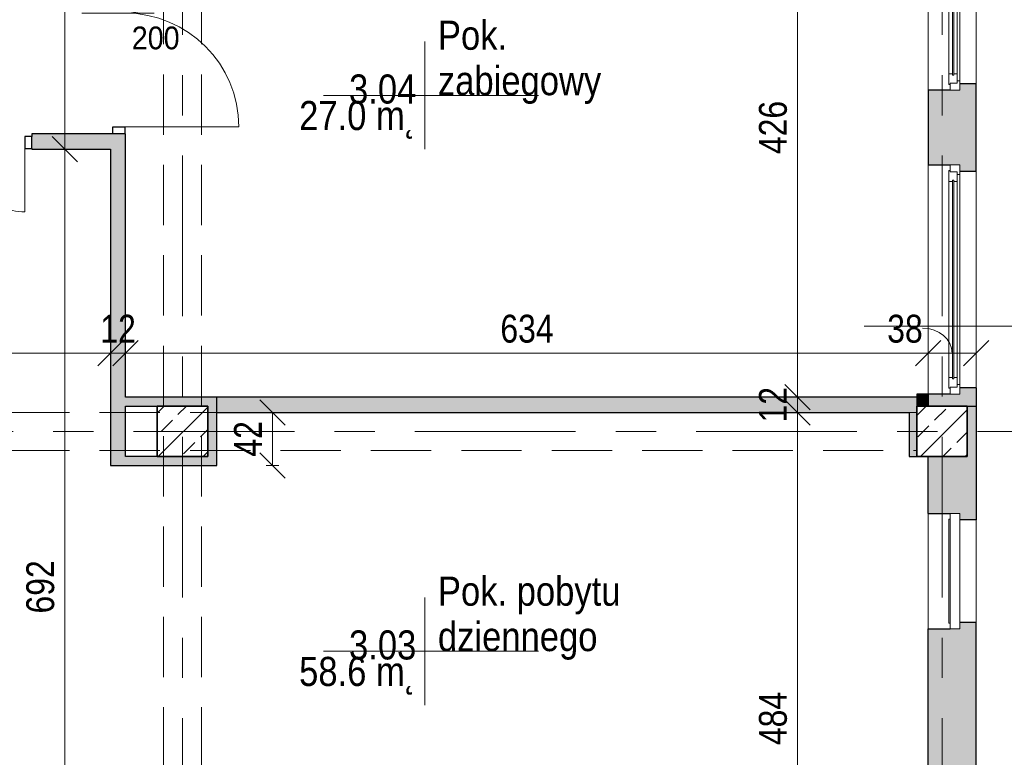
# Model space of a CAD drawing. Header units: centimetres. Extents: x -1737 to 22393, y -8842 to 3760.
# Tile 29 of 44: x 459 to 1237, y 631 to 1214. Entities that reach past the tile are written whole.
import ezdxf

# ---------------------------------------------------------------- set-up
doc = ezdxf.new("R2010")
doc.units = ezdxf.units.CM
doc.linetypes.add('Oś', pattern=[222.25, 127, -31.75, 31.75, -31.75])
doc.linetypes.add('Ukryte', pattern=[71.438, 47.625, -23.813])
for name, color, linetype, lineweight in [('A-ANNO-DIMS', 211, 'Continuous', 13), ('A-ANNO-DIMS-100', 211, 'Continuous', 13), ('A-ANNO-NOTE', 131, 'Continuous', 9), ('A-AREA-IDEN', 2, 'Continuous', 13), ('A-DETL-GENF', 92, 'Continuous', 9), ('A-DETL-HDLN', 90, 'Ukryte', 9), ('A-DETL-MEDM', 33, 'Continuous', 25), ('A-DOOR', 31, 'Continuous', 13), ('A-GLAZ', 151, 'Continuous', 13), ('A-WALL', 113, 'Continuous', 13), ('S-COLS', 52, 'Continuous', 9), ('S-GRID', 1, 'Continuous', 13)]:
    doc.layers.add(name, color=color, linetype=linetype, lineweight=lineweight)
doc.styles.add('Arial', font='arial.ttf', dxfattribs={"width": 0.9, "height": 18})
doc.styles.add('Arial Narrow_1', font='ARIALN.TTF', dxfattribs={"height": 22})
doc.styles.add('Arial_3', font='arial.ttf', dxfattribs={"width": 0.85, "height": 23})
doc.dimstyles.new('Diagonal_1_100__0_1_', dxfattribs={"dimscale": 30.48, "dimtxt": 22.515481, "dimasz": 0.656168, "dimexe": 0.164042, "dimexo": 0.0625, "dimgap": 0.065617, "dimtad": 1, "dimdec": 1, "dimrnd": 0.1, "dimdsep": 46, "dimtxsty": 'Arial Narrow_1', "dimblk1": 'OBLIQUE', "dimblk2": 'OBLIQUE', "dimsah": 1, "dimcen": 0.09, "dimazin": 0, "dimtfac": 1, "dimtdec": 4, "dimtix": 1, "dimtmove": 0, "dimatfit": 3, "dimfxl": 0.164042, "dimfxlon": 1, "dimtvp": 1, "dimtolj": 1, "dimtzin": 0, "dimarcsym": 2})
doc.dimstyles.new('Diagonal_1_100__0_1__1', dxfattribs={"dimscale": 30.48, "dimtxt": 22.515481, "dimasz": 0.656168, "dimexe": 0.164042, "dimexo": 0.0625, "dimgap": 0.065617, "dimtad": 1, "dimdec": 1, "dimrnd": 0.1, "dimdsep": 46, "dimtxsty": 'Arial Narrow_1', "dimblk1": 'OBLIQUE', "dimblk2": 'OBLIQUE', "dimsah": 1, "dimcen": 0.09, "dimazin": 0, "dimtfac": 1, "dimtdec": 4, "dimtix": 1, "dimtmove": 1, "dimatfit": 3, "dimfxl": 0.164042, "dimfxlon": 1, "dimtvp": 1, "dimtolj": 1, "dimtzin": 0, "dimarcsym": 2})

# ---------------------------------------------------------------- blocks, each defined once
blk = doc.blocks.new('Pawilon J_rvt-1-3_piętro I __3_90 m_ - stan istniejący')
at = {"layer": 'S-GRID', "linetype": 'Oś'}
blk.add_line((1125.77, 971.33), (2420.49, 971.33), dxfattribs=at)
blk = doc.blocks.new('M_Concrete-Square-Column - 400 x 400mm-V8-3_piętro I __3_90 m_ - stan istniejący')
at = {"layer": 'S-COLS'}
h = blk.add_hatch(dxfattribs=at)
h.set_pattern_fill('FP_9', color=256, style=0, pattern_type=2)
h.set_pattern_definition([(45, (-587.377, -888.326), (-17.67767, 17.67767), []), (45, (-569.7, -888.326), (-17.67767, 17.67767), [12.5, -6.25])])
h.paths.add_polyline_path([(20, -20), (20, 20), (-20, 20), (-20, -20)], flags=0)
at = {"layer": 'S-COLS', "lineweight": 35}
for p, q in [((20, 20), (-20, 20)), ((-20, 20), (-20, -20)), ((20, -20), (20, 20)), ((-20, -20), (20, -20))]:
    blk.add_line(p, q, dxfattribs=at)
blk = doc.blocks.new('M_Concrete-Square-Column - 400 x 400mm-V9-3_piętro I __3_90 m_ - stan istniejący')
at = {"layer": 'S-COLS'}
h = blk.add_hatch(dxfattribs=at)
h.set_pattern_fill('FP_10', color=256, style=0, pattern_type=2)
h.set_pattern_definition([(45, (-1187.377, -888.326), (-17.67767, 17.67767), []), (45, (-1169.7, -888.326), (-17.67767, 17.67767), [12.5, -6.25])])
h.paths.add_polyline_path([(20, -20), (20, 20), (-20, 20), (-20, -20)], flags=0)
at = {"layer": 'S-COLS', "lineweight": 35}
for p, q in [((20, 20), (-20, 20)), ((-20, 20), (-20, -20)), ((20, -20), (20, 20)), ((-20, -20), (20, -20))]:
    blk.add_line(p, q, dxfattribs=at)
blk = doc.blocks.new('DRZWI 2S - automatyczna etykieta - Drzwi 90_50-2595123-3_piętro I __3_90 m_ - stan istniejący')
at = {"layer": 'A-DETL-GENF'}
for p, q in [((-55.5, 5.5), (-55.5, -4.05)), ((-50, 5.5), (-55.5, 5.5)), ((-50, -4.05), (-50, 5.5)), ((95.5, 5.5), (90, 5.5)), ((90, 5.5), (90, -4.05)), ((95.5, -4.05), (95.5, 5.5)), ((-55.5, -4.05), (-50, -4.05)), ((90, -4.05), (95.5, -4.05))]:
    blk.add_line(p, q, dxfattribs=at)
at = {"layer": 'A-DETL-MEDM'}
for p, q in [((-50, 5.5), (-55.5, 5.5)), ((-55.5, 5.5), (-55.5, -4.05)), ((-50, -4.05), (-50, 5.5)), ((90, -4.05), (90, 5.5)), ((90, 5.5), (95.5, 5.5)), ((95.5, 5.5), (95.5, -4.05)), ((-55.5, -4.05), (-50, -4.05)), ((95.5, -4.05), (90, -4.05))]:
    blk.add_line(p, q, dxfattribs=at)
at = {"layer": 'A-DOOR'}
for p, q in [((90, 5.5), (90, 95.5)), ((-50, 5.5), (-50, 55.5))]:
    blk.add_line(p, q, dxfattribs=at)
at = {"layer": 'A-DOOR', "lineweight": 9}
blk.add_line((0, 28.5), (0, -28.5), dxfattribs=at)
at = {"layer": 'A-DOOR'}
for centre, radius, start, end in [((90, 5.5), 90, 90, 180), ((-50, 5.5), 50, 360, 90)]:
    blk.add_arc(centre, radius, start, end, dxfattribs=at)
blk = doc.blocks.new('DRZWI 2S - Drzwi 90_50-2575128-3_piętro I __3_90 m_ - stan istniejący')
at = {"layer": 'A-DETL-GENF'}
for p, q in [((-55.5, 5.5), (-55.5, -4.05)), ((-50, 5.5), (-55.5, 5.5)), ((-50, -4.05), (-50, 5.5)), ((95.5, 5.5), (90, 5.5)), ((90, 5.5), (90, -4.05)), ((95.5, -4.05), (95.5, 5.5)), ((-55.5, -4.05), (-50, -4.05)), ((90, -4.05), (95.5, -4.05))]:
    blk.add_line(p, q, dxfattribs=at)
at = {"layer": 'A-DETL-MEDM'}
for p, q in [((-50, 5.5), (-55.5, 5.5)), ((-55.5, 5.5), (-55.5, -4.05)), ((-50, -4.05), (-50, 5.5)), ((90, -4.05), (90, 5.5)), ((90, 5.5), (95.5, 5.5)), ((95.5, 5.5), (95.5, -4.05)), ((-55.5, -4.05), (-50, -4.05)), ((95.5, -4.05), (90, -4.05))]:
    blk.add_line(p, q, dxfattribs=at)
at = {"layer": 'A-DOOR'}
for p, q in [((90, 5.5), (90, 95.5)), ((-50, 5.5), (-50, 55.5))]:
    blk.add_line(p, q, dxfattribs=at)
at = {"layer": 'A-DOOR', "lineweight": 9}
blk.add_line((0, 28.5), (0, -28.5), dxfattribs=at)
at = {"layer": 'A-DOOR'}
for centre, radius, start, end in [((90, 5.5), 90, 90, 180), ((-50, 5.5), 50, 360, 90)]:
    blk.add_arc(centre, radius, start, end, dxfattribs=at)
blk = doc.blocks.new('Okno - automatyczna etykieta - 181x181 _nietypowy podział_-2208595-3_piętro I __3_90 m_ - stan istniejący')
at = {"layer": 'A-GLAZ'}
for p, q in [((-90.5, 1.5), (-85, 1.5)), ((-90.5, -6), (-90.5, 1.5)), ((-86, 2.5), (-77.5, 2.5)), ((-86, 1.5), (-86, 2.5)), ((-85, 1.5), (-86, 1.5)), ((-85, -4), (-85, 1.5)), ((-85, 1.5), (-85, -4)), ((-77.5, 2.5), (-77.5, -0.25)), ((77.5, 2.5), (-77.5, 2.5)), ((77.5, 2.5), (86, 2.5)), ((77.5, -0.25), (77.5, 2.5)), ((85, 1.5), (85, -4)), ((86, 1.5), (85, 1.5)), ((85, 1.5), (90.5, 1.5)), ((85, -4), (85, 1.5)), ((86, 2.5), (86, 1.5)), ((90.5, 1.5), (90.5, -6)), ((-83, -6), (-90.5, -6)), ((-90.5, -6), (90.5, -6)), ((-77.5, -4), (-85, -4)), ((-85, -4), (-83, -4)), ((-83, -4), (-83, -6)), ((83, -6), (-83, -6)), ((-78.5, -1.25), (-78.5, -0.25)), ((-78.5, -0.25), (78.5, -0.25)), ((-78.5, -0.25), (-78.5, -1.25)), ((-77.5, -0.25), (-78.5, -0.25)), ((78.5, -1.25), (-78.5, -1.25)), ((-78.5, -1.25), (-77.5, -1.25)), ((-77.5, -1.25), (-77.5, -4)), ((77.5, -4), (-77.5, -4)), ((78.5, -0.25), (77.5, -0.25)), ((77.5, -1.25), (78.5, -1.25)), ((77.5, -4), (77.5, -1.25)), ((85, -4), (77.5, -4)), ((78.5, -0.25), (78.5, -1.25)), ((78.5, -1.25), (78.5, -0.25)), ((83, -4), (85, -4)), ((83, -6), (83, -4)), ((90.5, -6), (83, -6))]:
    blk.add_line(p, q, dxfattribs=at)
blk = doc.blocks.new('Okno - automatyczna etykieta - 91x91-2496751-3_piętro I __3_90 m_ - stan istniejący')
at = {"layer": 'A-GLAZ'}
for p, q in [((-45.5, 1.5), (-45.5, -6)), ((45.5, 1.5), (-45.5, 1.5)), ((-41, 2.5), (41, 2.5)), ((-41, 2.5), (-41, 1.5)), ((41, 2.5), (41, 1.5)), ((45.5, 1.5), (45.5, -6)), ((-45.5, -6), (45.5, -6)), ((-45.5, -6), (45.5, -6))]:
    blk.add_line(p, q, dxfattribs=at)
blk = doc.blocks.new('DIMBLOCK53-3_piętro I __3_90 m_ - stan istniejący')
at = {"layer": 'A-ANNO-DIMS-100'}
for p, q in [((297.38, 950.03), (307.38, 960.03)), ((530.38, 950.03), (540.38, 960.03)), ((297.38, 950.03), (287.38, 940.03)), ((297.38, 955.03), (297.38, 945.03)), ((297.38, 950.03), (297.38, 955.03)), ((297.38, 950.03), (530.38, 950.03)), ((530.38, 950.03), (520.38, 940.03)), ((530.38, 955.03), (530.38, 945.03)), ((530.38, 950.03), (530.38, 955.03))]:
    blk.add_line(p, q, dxfattribs=at)
at = {"layer": 'A-ANNO-DIMS-100', "color": 0, "insert": (392.97, 980.46), "char_height": 22, "width": 50.1774, "attachment_point": 1, "line_spacing_factor": 0.974696, "style": 'Arial Narrow_1'}
blk.add_mtext('233', dxfattribs=at)
blk = doc.blocks.new('_Oblique')
at = {"color": 0, "linetype": 'ByBlock', "lineweight": -2}
blk.add_line((-0.5, -0.5), (0.5, 0.5), dxfattribs=at)
blk = doc.blocks.new('DIMBLOCK54-3_piętro I __3_90 m_ - stan istniejący')
at = {"layer": 'A-ANNO-DIMS-100'}
for p, q in [((530.38, 950.03), (540.38, 960.03)), ((542.38, 950.03), (552.38, 960.03)), ((530.38, 950.03), (520.38, 940.03)), ((530.38, 955.03), (530.38, 945.03)), ((530.38, 950.03), (530.38, 955.03)), ((530.38, 950.03), (542.38, 950.03)), ((542.38, 950.03), (532.38, 940.03)), ((542.38, 955.03), (542.38, 945.03)), ((542.38, 950.03), (542.38, 955.03))]:
    blk.add_line(p, q, dxfattribs=at)
at = {"layer": 'A-ANNO-DIMS-100', "color": 0, "insert": (522.44, 980.46), "char_height": 22, "width": 33.4516, "attachment_point": 1, "line_spacing_factor": 0.974696, "style": 'Arial Narrow_1'}
blk.add_mtext('12', dxfattribs=at)
blk = doc.blocks.new('DIMBLOCK55-3_piętro I __3_90 m_ - stan istniejący')
at = {"layer": 'A-ANNO-DIMS-100'}
for p, q in [((542.38, 950.03), (552.38, 960.03)), ((1176.38, 950.03), (1186.38, 960.03)), ((542.38, 950.03), (532.38, 940.03)), ((542.38, 955.03), (542.38, 945.03)), ((542.38, 950.03), (542.38, 955.03)), ((542.38, 950.03), (1176.38, 950.03)), ((1176.38, 950.03), (1166.38, 940.03)), ((1176.38, 955.03), (1176.38, 945.03)), ((1176.38, 950.03), (1176.38, 955.03))]:
    blk.add_line(p, q, dxfattribs=at)
at = {"layer": 'A-ANNO-DIMS-100', "color": 0, "insert": (838.47, 980.46), "char_height": 22, "width": 50.1774, "attachment_point": 1, "line_spacing_factor": 0.974696, "style": 'Arial Narrow_1'}
blk.add_mtext('634', dxfattribs=at)
blk = doc.blocks.new('DIMBLOCK56-3_piętro I __3_90 m_ - stan istniejący')
at = {"layer": 'A-ANNO-DIMS-100'}
for p, q in [((1176.38, 950.03), (1186.38, 960.03)), ((1214.38, 950.03), (1224.38, 960.03)), ((1176.38, 950.03), (1166.38, 940.03)), ((1176.38, 955.03), (1176.38, 945.03)), ((1176.38, 950.03), (1176.38, 955.03)), ((1176.38, 950.03), (1214.38, 950.03)), ((1214.38, 950.03), (1204.38, 940.03)), ((1214.38, 955.03), (1214.38, 945.03)), ((1214.38, 950.03), (1214.38, 955.03))]:
    blk.add_line(p, q, dxfattribs=at)
blk.add_ellipse((1171.97, 950.03), major_axis=(23.41, 0), ratio=0.848911, start_param=0, end_param=1.570796, dxfattribs=at)
at = {"layer": 'A-ANNO-DIMS-100', "color": 0, "insert": (1144.09, 980.46), "char_height": 22, "width": 33.4516, "attachment_point": 1, "line_spacing_factor": 0.974696, "style": 'Arial Narrow_1'}
blk.add_mtext('38', dxfattribs=at)
blk = doc.blocks.new('DIMBLOCK74-3_piętro I __3_90 m_ - stan istniejący')
at = {"layer": 'A-ANNO-DIMS-100'}
for p, q in [((1073.19, 903.33), (1063.19, 913.33)), ((1068.19, 903.33), (1078.19, 903.33)), ((1073.19, 903.33), (1068.19, 903.33)), ((1073.19, 419.33), (1073.19, 903.33)), ((1073.19, 903.33), (1083.19, 893.33)), ((1073.19, 419.33), (1063.19, 429.33)), ((1068.19, 419.33), (1078.19, 419.33)), ((1073.19, 419.33), (1068.19, 419.33)), ((1073.19, 419.33), (1083.19, 409.33))]:
    blk.add_line(p, q, dxfattribs=at)
at = {"layer": 'A-ANNO-DIMS-100', "color": 0, "insert": (1042.76, 640.42), "char_height": 22, "width": 50.1774, "attachment_point": 1, "rotation": 90, "line_spacing_factor": 0.974696, "style": 'Arial Narrow_1'}
blk.add_mtext('484', dxfattribs=at)
blk = doc.blocks.new('DIMBLOCK75-3_piętro I __3_90 m_ - stan istniejący')
at = {"layer": 'A-ANNO-DIMS-100'}
for p, q in [((1073.19, 915.33), (1063.19, 925.33)), ((1073.19, 903.33), (1063.19, 913.33)), ((1068.19, 915.33), (1078.19, 915.33)), ((1073.19, 915.33), (1068.19, 915.33)), ((1073.19, 903.33), (1073.19, 915.33)), ((1073.19, 915.33), (1083.19, 905.33)), ((1068.19, 903.33), (1078.19, 903.33)), ((1073.19, 903.33), (1068.19, 903.33)), ((1073.19, 903.33), (1083.19, 893.33))]:
    blk.add_line(p, q, dxfattribs=at)
at = {"layer": 'A-ANNO-DIMS-100', "color": 0, "insert": (1042.76, 895.39), "char_height": 22, "width": 33.4516, "attachment_point": 1, "rotation": 90, "line_spacing_factor": 0.974696, "style": 'Arial Narrow_1'}
blk.add_mtext('12', dxfattribs=at)
blk = doc.blocks.new('DIMBLOCK76-3_piętro I __3_90 m_ - stan istniejący')
at = {"layer": 'A-ANNO-DIMS-100'}
for p, q in [((1073.19, 1341.33), (1063.19, 1351.33)), ((1068.19, 1341.33), (1078.19, 1341.33)), ((1073.19, 1341.33), (1068.19, 1341.33)), ((1073.19, 915.33), (1073.19, 1341.33)), ((1073.19, 1341.33), (1083.19, 1331.33)), ((1073.19, 915.33), (1063.19, 925.33)), ((1068.19, 915.33), (1078.19, 915.33)), ((1073.19, 915.33), (1068.19, 915.33)), ((1073.19, 915.33), (1083.19, 905.33))]:
    blk.add_line(p, q, dxfattribs=at)
at = {"layer": 'A-ANNO-DIMS-100', "color": 0, "insert": (1042.76, 1107.42), "char_height": 22, "width": 50.1774, "attachment_point": 1, "rotation": 90, "line_spacing_factor": 0.974696, "style": 'Arial Narrow_1'}
blk.add_mtext('426', dxfattribs=at)
blk = doc.blocks.new('DIMBLOCK93-3_piętro I __3_90 m_ - stan istniejący')
at = {"layer": 'A-ANNO-DIMS-100'}
for p, q in [((494.38, 1111.33), (484.38, 1121.33)), ((489.38, 1111.33), (499.38, 1111.33)), ((494.38, 1111.33), (489.38, 1111.33)), ((494.38, 419.33), (494.38, 1111.33)), ((494.38, 1111.33), (504.38, 1101.33)), ((494.38, 419.33), (484.38, 429.33)), ((489.38, 419.33), (499.38, 419.33)), ((494.38, 419.33), (489.38, 419.33)), ((494.38, 419.33), (504.38, 409.33))]:
    blk.add_line(p, q, dxfattribs=at)
at = {"layer": 'A-ANNO-DIMS-100', "color": 0, "insert": (463.94, 744.42), "char_height": 22, "width": 50.1774, "attachment_point": 1, "rotation": 90, "line_spacing_factor": 0.974696, "style": 'Arial Narrow_1'}
blk.add_mtext('692', dxfattribs=at)
blk = doc.blocks.new('DIMBLOCK94-3_piętro I __3_90 m_ - stan istniejący')
at = {"layer": 'A-ANNO-DIMS-100'}
for p, q in [((494.38, 1833.33), (484.38, 1843.33)), ((489.38, 1833.33), (499.38, 1833.33)), ((494.38, 1833.33), (489.38, 1833.33)), ((494.38, 1111.33), (494.38, 1833.33)), ((494.38, 1833.33), (504.38, 1823.33)), ((494.38, 1111.33), (484.38, 1121.33)), ((489.38, 1111.33), (499.38, 1111.33)), ((494.38, 1111.33), (489.38, 1111.33)), ((494.38, 1111.33), (504.38, 1101.33))]:
    blk.add_line(p, q, dxfattribs=at)
at = {"layer": 'A-ANNO-DIMS-100', "color": 0, "insert": (463.94, 1451.42), "char_height": 22, "width": 50.1774, "attachment_point": 1, "rotation": 90, "line_spacing_factor": 0.974696, "style": 'Arial Narrow_1'}
blk.add_mtext('722', dxfattribs=at)
blk = doc.blocks.new('METKA_POMIESZCZENIA2 - Rozbudowana - bez ramki-2396678-3_piętro I __3_90 m_ - stan istniejący')
at = {"layer": 'A-AREA-IDEN'}
for p, q in [((0, 0.425), (0, 0)), ((0.0976, 0), (-0.8, 0)), ((-0.8, 0), (0.9, 0)), ((0, 0), (0, -0.425))]:
    blk.add_line(p, q, dxfattribs=at)
blk = doc.blocks.new('DIMBLOCK245-3_piętro I __3_90 m_ - stan istniejący')
at = {"layer": 'A-ANNO-DIMS-100'}
for p, q in [((658.47, 903.33), (648.47, 913.33)), ((653.47, 903.33), (663.47, 903.33)), ((658.47, 903.33), (653.47, 903.33)), ((658.47, 861.33), (658.47, 903.33)), ((658.47, 903.33), (668.47, 893.33)), ((658.47, 861.33), (648.47, 871.33)), ((653.47, 861.33), (663.47, 861.33)), ((658.47, 861.33), (653.47, 861.33)), ((658.47, 861.33), (668.47, 851.33))]:
    blk.add_line(p, q, dxfattribs=at)
at = {"layer": 'A-ANNO-DIMS-100', "color": 0, "insert": (628.03, 868.39), "char_height": 22, "width": 33.4516, "attachment_point": 1, "rotation": 90, "line_spacing_factor": 0.974696, "style": 'Arial Narrow_1'}
blk.add_mtext('42', dxfattribs=at)

msp = doc.modelspace()

# ---------------------------------------------------------------- hatches: boundary and pattern name
at = {"layer": 'A-WALL', "lineweight": 5}
h = msp.add_hatch(color=254, dxfattribs=at)
h.paths.add_polyline_path([(542.38, 861.33), (542.38, 1123.33), (530.38, 1123.33), (530.38, 861.33)], flags=0)
h.paths.add_polyline_path([(530.38, 1274.33), (542.38, 1274.33), (542.38, 1449.33), (530.38, 1449.33)], flags=0)
h.paths.add_polyline_path([(542.23, 1550.33), (542.38, 1550.33), (542.38, 1667.33), (530.38, 1667.33), (530.38, 1550.33), (532.68, 1550.33)], flags=0)
h.paths.add_polyline_path([(532.68, 1768.33), (542.38, 1768.33), (542.38, 1934.83), (530.38, 1934.83), (530.38, 1768.33)], flags=0)
h.paths.add_polyline_path([(542.23, 2035.83), (542.38, 2035.83), (542.38, 2130.83), (530.38, 2130.83), (530.38, 2035.83), (532.68, 2035.83)], flags=0)
h.paths.add_polyline_path([(530.38, 2251.83), (542.38, 2251.83), (542.38, 2355.33), (530.38, 2355.33)], flags=0)
h.paths.add_polyline_path([(530.38, 2625.33), (542.38, 2625.33), (542.38, 2793.33), (530.38, 2793.33), (530.38, 2627.47)], flags=0)
at = {"layer": 'A-WALL'}
h = msp.add_hatch(color=9, dxfattribs=at)
h.paths.add_polyline_path([(1207.38, 908.33), (1214.38, 908.33), (1214.38, 922.83), (1201.38, 922.83), (1201.38, 917.83), (1176.38, 917.83), (1176.38, 908.33), (1201.38, 908.33)], flags=0)
h.paths.add_polyline_path([(1201.38, 1093.83), (1214.38, 1093.83), (1214.38, 1162.83), (1201.38, 1162.83), (1201.38, 1157.83), (1176.38, 1157.83), (1176.38, 1098.83), (1201.38, 1098.83)], flags=0)
h.paths.add_polyline_path([(1214.38, 1333.83), (1214.38, 1402.83), (1201.38, 1402.83), (1201.38, 1397.83), (1176.38, 1397.83), (1176.38, 1388.33), (1207.38, 1388.33), (1207.38, 1348.33), (1176.38, 1348.33), (1176.38, 1338.83), (1201.38, 1338.83), (1201.38, 1333.83)], flags=0)
h.paths.add_polyline_path([(1201.38, 1573.83), (1214.38, 1573.83), (1214.38, 1642.83), (1201.38, 1642.83), (1201.38, 1637.83), (1176.38, 1637.83), (1176.38, 1578.83), (1201.38, 1578.83)], flags=0)
h.paths.add_polyline_path([(1214.38, 1813.83), (1214.38, 1882.83), (1201.38, 1882.83), (1201.38, 1877.83), (1176.38, 1877.83), (1176.38, 1868.33), (1207.38, 1868.33), (1207.38, 1828.33), (1176.38, 1828.33), (1176.38, 1818.83), (1201.38, 1818.83), (1201.38, 1813.83)], flags=0)
h.paths.add_polyline_path([(1214.38, 2053.83), (1214.38, 2122.83), (1201.38, 2122.83), (1201.38, 2117.83), (1176.38, 2117.83), (1176.38, 2058.83), (1201.38, 2058.83), (1201.38, 2053.83)], flags=0)
h.paths.add_polyline_path([(1214.38, 2293.83), (1214.38, 2335.33), (1207.38, 2335.33), (1207.38, 2308.33), (1176.38, 2308.33), (1176.38, 2298.83), (1201.38, 2298.83), (1201.38, 2293.83)], flags=0)
h = msp.add_hatch(color=9, dxfattribs=at)
h.paths.add_polyline_path([(317.38, 1111.33), (317.38, 1123.33), (297.38, 1123.33), (297.38, 1111.33)], flags=0)
h.paths.add_polyline_path([(468.38, 1111.33), (530.38, 1111.33), (530.38, 1123.33), (468.38, 1123.33), (468.38, 1111.83)], flags=0)
for points in [[(542.38, 908.33), (614.38, 908.33), (614.38, 915.33), (542.38, 915.33)], [(614.38, 903.33), (1167.38, 903.33), (1167.38, 915.33), (614.38, 915.33)], [(1167.38, 908.33), (1176.38, 908.33), (1176.38, 917.83), (1167.38, 917.83), (1167.38, 915.33)], [(614.38, 868.33), (614.38, 908.33), (607.38, 908.33), (607.38, 868.33)], [(1167.38, 868.33), (1167.38, 903.33), (1161.38, 903.33), (1161.38, 868.33)], [(567.38, 861.33), (614.38, 861.33), (614.38, 868.33), (542.38, 868.33), (542.38, 861.33)]]:
    msp.add_hatch(color=9, dxfattribs=at).paths.add_polyline_path(points, flags=0)
at = {"layer": 'A-WALL', "lineweight": 5}
h = msp.add_hatch(color=254, dxfattribs=at)
h.paths.add_polyline_path([(1176.38, 381.33), (1214.38, 381.33), (1214.38, 704.42), (1176.38, 704.42), (1176.38, 428.33), (1207.38, 428.33), (1207.38, 388.33), (1176.38, 388.33)], flags=0)
h.paths.add_polyline_path([(1176.38, 861.33), (1214.38, 861.33), (1214.38, 908.33), (1207.38, 908.33), (1207.38, 868.33), (1176.38, 868.33), (1176.38, 866.1)], flags=0)
h = msp.add_hatch(color=254, dxfattribs=at)
h.paths.add_polyline_path([(1201.38, 704.42), (1214.38, 704.42), (1214.38, 737.33), (1201.38, 737.33), (1201.38, 732.33), (1176.38, 732.33), (1176.38, 704.42), (1193.88, 704.42)], flags=0)
h.paths.add_polyline_path([(1201.38, 818.33), (1214.38, 818.33), (1214.38, 861.33), (1176.38, 861.33), (1176.38, 823.33), (1201.38, 823.33)], flags=0)

# ---------------------------------------------------------------- linework, layer by layer
at = {"layer": 'A-DETL-HDLN'}
for p, q in [((572.38, 408.33), (572.38, 2788.33)), ((572.38, 408.33), (572.38, 2788.33)), ((602.38, 408.33), (602.38, 2788.33)), ((602.38, 408.33), (602.38, 2788.33)), ((-1192.62, 903.33), (1167.38, 903.33)), ((-1192.62, 903.33), (1167.38, 903.33)), ((-1192.62, 873.33), (1167.38, 873.33)), ((-1192.62, 873.33), (1167.38, 873.33))]:
    msp.add_line(p, q, dxfattribs=at)
at = {"layer": 'A-WALL'}
for p, q in [((1176.38, 1157.83), (1176.38, 1338.83)), ((1214.38, 1333.83), (1214.38, 1162.83)), ((1176.38, 917.83), (1176.38, 1098.83)), ((1214.38, 1093.83), (1214.38, 922.83)), ((1167.38, 908.33), (1167.38, 915.33)), ((1161.38, 903.33), (1167.38, 903.33)), ((1176.38, 732.33), (1176.38, 823.33)), ((1214.38, 818.33), (1214.38, 737.33))]:
    msp.add_line(p, q, dxfattribs=at)
at = {"layer": 'A-WALL', "color": 7, "lineweight": 25}
for p, q in [((1214.38, 1162.83), (1201.38, 1162.83)), ((1214.38, 1093.83), (1214.38, 1162.83)), ((1176.38, 1157.83), (1176.38, 1098.83)), ((1193.88, 1157.83), (1176.38, 1157.83)), ((532.33, 1123.33), (468.38, 1123.33)), ((468.38, 1123.33), (468.38, 1121.38)), ((542.38, 1123.33), (541.88, 1123.33)), ((542.38, 915.33), (542.38, 1123.33)), ((468.38, 1111.83), (468.38, 1111.33)), ((468.38, 1111.33), (530.38, 1111.33)), ((530.38, 1111.33), (530.38, 861.33)), ((1176.38, 1098.83), (1193.88, 1098.83)), ((1201.38, 1093.83), (1214.38, 1093.83)), ((1214.38, 922.83), (1201.38, 922.83)), ((1214.38, 922.83), (1214.38, 818.33)), ((1167.38, 915.33), (542.38, 915.33)), ((614.38, 861.33), (614.38, 915.33)), ((1193.88, 917.83), (1167.38, 917.83)), ((1167.38, 917.83), (1167.38, 915.33)), ((1176.38, 917.83), (1176.38, 908.33)), ((542.38, 868.33), (542.38, 908.33)), ((542.38, 908.33), (567.38, 908.33)), ((614.38, 903.33), (1161.38, 903.33)), ((1161.38, 903.33), (1161.38, 868.33)), ((1207.38, 908.33), (1214.38, 908.33)), ((567.38, 868.33), (542.38, 868.33)), ((1161.38, 868.33), (1167.38, 868.33)), ((1176.38, 823.33), (1176.38, 868.33)), ((530.38, 861.33), (614.38, 861.33)), ((1176.38, 823.33), (1193.88, 823.33)), ((1214.38, 818.33), (1201.38, 818.33)), ((1176.38, 428.33), (1176.38, 732.33)), ((1176.38, 732.33), (1193.88, 732.33)), ((1214.38, 737.33), (1201.38, 737.33)), ((1214.38, 381.33), (1214.38, 737.33))]:
    msp.add_line(p, q, dxfattribs=at)
at = {"layer": 'S-GRID', "linetype": 'Oś'}
for p, q in [((587.38, 2884.27), (587.38, 27.13)), ((1187.38, 2884.27), (1187.38, 27.13)), ((1342.46, 888.33), (-1368.76, 888.33))]:
    msp.add_line(p, q, dxfattribs=at)

# ---------------------------------------------------------------- block references
at = {"lineweight": 5}
msp.add_blockref('Pawilon J_rvt-1-3_piętro I __3_90 m_ - stan istniejący', (0, 0), dxfattribs=at)
at = {"layer": 'A-AREA-IDEN', "xscale": 99.99999999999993, "yscale": 99.99999999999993, "zscale": 99.99999999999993}
for p in [(778.73, 1153.77), (778.73, 714.52)]:
    msp.add_blockref('METKA_POMIESZCZENIA2 - Rozbudowana - bez ramki-2396678-3_piętro I __3_90 m_ - stan istniejący', p, dxfattribs=at)
at = {"layer": 'A-DOOR'}
for name, p, rotation in [('DRZWI 2S - automatyczna etykieta - Drzwi 90_50-2595123-3_piętro I __3_90 m_ - stan istniejący', (536.38, 1218.83), 270.0000000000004), ('DRZWI 2S - Drzwi 90_50-2575128-3_piętro I __3_90 m_ - stan istniejący', (412.88, 1117.33), 180)]:
    msp.add_blockref(name, p, dxfattribs=dict(at, rotation=rotation))
at = {"layer": 'A-GLAZ'}
for name, p, rotation in [('Okno - automatyczna etykieta - 181x181 _nietypowy podział_-2208595-3_piętro I __3_90 m_ - stan istniejący', (1195.38, 1248.33), 90.00000000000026), ('Okno - automatyczna etykieta - 181x181 _nietypowy podział_-2208595-3_piętro I __3_90 m_ - stan istniejący', (1195.38, 1008.33), 90.00000000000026), ('Okno - automatyczna etykieta - 91x91-2496751-3_piętro I __3_90 m_ - stan istniejący', (1195.38, 777.83), 90.00000000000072)]:
    msp.add_blockref(name, p, dxfattribs=dict(at, rotation=rotation))
at = {"layer": 'S-COLS'}
for name, p in [('M_Concrete-Square-Column - 400 x 400mm-V8-3_piętro I __3_90 m_ - stan istniejący', (587.38, 888.33)), ('M_Concrete-Square-Column - 400 x 400mm-V9-3_piętro I __3_90 m_ - stan istniejący', (1187.38, 888.33))]:
    msp.add_blockref(name, p, dxfattribs=at)

# ---------------------------------------------------------------- texts
at = {"layer": 'A-ANNO-NOTE', "lineweight": 211, "insert": (566.16, 1199.06), "char_height": 18, "width": 38.07, "attachment_point": 5, "line_spacing_factor": 0.936439, "style": 'Arial'}
msp.add_mtext('\\pxqc,t6.35,12.7,19.05,25.4,31.75,38.1,44.45,50.8,57.15,63.5,69.85,76.2,82.55,88.9,95.25,101.6,107.95,114.3,120.65,127,133.35,139.7,146.05,152.4,158.75,165.1,171.45,177.8,184.15,190.5,196.85,203.2;{200}', dxfattribs=at)
at = {"layer": 'A-AREA-IDEN', "char_height": 23, "line_spacing_factor": 0.936439, "style": 'Arial_3'}
for s, insert, width, attachment_point in [('\\pxt3.69565,7.3913,11.08696,14.78261,18.47826,22.17391,25.86957,29.56522,33.26087,36.95652,40.65217,44.34783,48.04348,51.73913,55.43478,59.13043,62.82609,66.52174,70.21739,73.91304,77.6087,81.30435,85,88.69565,92.3913,96.08696,99.78261,103.47826,107.17391,110.86957,114.56522,118.26087;{Pok.\\Pzabiegowy}', (789.15, 1146.99), 127.075, 7), ('\\pxqr,t3.69565,7.3913,11.08696,14.78261,18.47826,22.17391,25.86957,29.56522,33.26087,36.95652,40.65217,44.34783,48.04348,51.73913,55.43478,59.13043,62.82609,66.52174,70.21739,73.91304,77.6087,81.30435,85,88.69565,92.3913,96.08696,99.78261,103.47826,107.17391,110.86957,114.56522,118.26087;{3.04}', (772.07, 1146.99), 52.87, 9), ('\\pxqr,t3.69565,7.3913,11.08696,14.78261,18.47826,22.17391,25.86957,29.56522,33.26087,36.95652,40.65217,44.34783,48.04348,51.73913,55.43478,59.13043,62.82609,66.52174,70.21739,73.91304,77.6087,81.30435,85,88.69565,92.3913,96.08696,99.78261,103.47826,107.17391,110.86957,114.56522,118.26087;{27.0 m˛}', (772.07, 1149.38), 91.63, 3), ('\\pxt3.69565,7.3913,11.08696,14.78261,18.47826,22.17391,25.86957,29.56522,33.26087,36.95652,40.65217,44.34783,48.04348,51.73913,55.43478,59.13043,62.82609,66.52174,70.21739,73.91304,77.6087,81.30435,85,88.69565,92.3913,96.08696,99.78261,103.47826,107.17391,110.86957,114.56522,118.26087;{Pok. pobytu\\Pdziennego}', (789.15, 707.74), 142.8, 7), ('\\pxqr,t3.69565,7.3913,11.08696,14.78261,18.47826,22.17391,25.86957,29.56522,33.26087,36.95652,40.65217,44.34783,48.04348,51.73913,55.43478,59.13043,62.82609,66.52174,70.21739,73.91304,77.6087,81.30435,85,88.69565,92.3913,96.08696,99.78261,103.47826,107.17391,110.86957,114.56522,118.26087;{3.03}', (772.07, 707.74), 52.87, 9), ('\\pxqr,t3.69565,7.3913,11.08696,14.78261,18.47826,22.17391,25.86957,29.56522,33.26087,36.95652,40.65217,44.34783,48.04348,51.73913,55.43478,59.13043,62.82609,66.52174,70.21739,73.91304,77.6087,81.30435,85,88.69565,92.3913,96.08696,99.78261,103.47826,107.17391,110.86957,114.56522,118.26087;{58.6 m˛}', (772.07, 710.13), 91.63, 3)]:
    msp.add_mtext(s, dxfattribs=dict(at, insert=insert, width=width, attachment_point=attachment_point))

# ---------------------------------------------------------------- dimensions: what is measured, and where the dimension line sits
at = {"layer": 'A-ANNO-DIMS'}
for base, p1, p2, angle, override, picture, middle in [((494.38, 1833.33), (489.38, 1111.33), (489.38, 1833.33), 90, {"dimpost": '<>', "dimfxl": 722}, 'DIMBLOCK94-3_piętro I __3_90 m_ - stan istniejący', (481.33, 1472.33)), ((1073.19, 1341.33), (1068.19, 915.33), (1068.19, 1341.33), 90, {"dimpost": '<>', "dimfxl": 426}, 'DIMBLOCK76-3_piętro I __3_90 m_ - stan istniejący', (1059.96, 1128.33)), ((494.38, 1111.33), (489.38, 419.33), (489.38, 1111.33), 90, {"dimpost": '<>', "dimfxl": 692}, 'DIMBLOCK93-3_piętro I __3_90 m_ - stan istniejący', (481.14, 765.33)), ((530.38, 950.03), (297.38, 955.03), (530.38, 955.03), 0, {"dimpost": '<>', "dimfxl": 233}, 'DIMBLOCK53-3_piętro I __3_90 m_ - stan istniejący', (413.88, 963.26)), ((542.38, 950.03), (530.38, 955.03), (542.38, 955.03), 0, {"dimpost": '<>', "dimfxl": 12}, 'DIMBLOCK54-3_piętro I __3_90 m_ - stan istniejący', (536.38, 963.07)), ((1176.38, 950.03), (542.38, 955.03), (1176.38, 955.03), 0, {"dimpost": '<>', "dimfxl": 634}, 'DIMBLOCK55-3_piętro I __3_90 m_ - stan istniejący', (859.38, 963.26)), ((1073.19, 915.33), (1068.19, 903.33), (1068.19, 915.33), 90, {"dimpost": '<>', "dimfxl": 12}, 'DIMBLOCK75-3_piętro I __3_90 m_ - stan istniejący', (1060.15, 909.33)), ((658.47, 903.33), (653.47, 861.33), (653.47, 903.33), 90, {"dimpost": '<>', "dimfxl": 42}, 'DIMBLOCK245-3_piętro I __3_90 m_ - stan istniejący', (645.42, 882.33)), ((1073.19, 903.33), (1068.19, 419.33), (1068.19, 903.33), 90, {"dimpost": '<>', "dimfxl": 484}, 'DIMBLOCK74-3_piętro I __3_90 m_ - stan istniejący', (1059.96, 661.33))]:
    dim = msp.add_linear_dim(base=base, p1=p1, p2=p2, angle=angle, dimstyle='Diagonal_1_100__0_1_', override=override, dxfattribs=at)
    dim.commit()
    dim.dimension.update_dxf_attribs({"geometry": picture, "text_midpoint": middle})
dim = msp.add_linear_dim(base=(1214.38, 950.03), p1=(1176.38, 955.03), p2=(1214.38, 955.03), angle=0, dimstyle='Diagonal_1_100__0_1__1', override={"dimpost": '<>', "dimfxl": 38}, dxfattribs=at)
dim.commit()
dim.dimension.update_dxf_attribs({"geometry": 'DIMBLOCK56-3_piętro I __3_90 m_ - stan istniejący', "text_midpoint": (1160.82, 965.8), "dimtype": 160})

doc.saveas('drawing.dxf')
